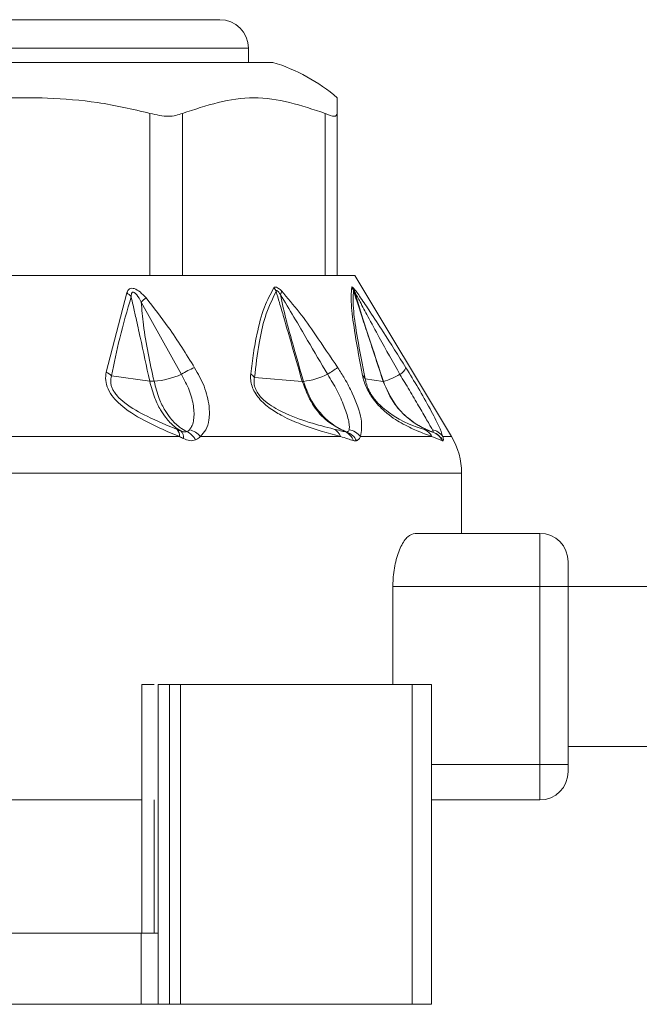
# Model space of a CAD drawing. Header units: millimetres. Extents: x -447 to 1924, y -61 to 422.
# Tile 12 of 64: x -78 to -60, y 153 to 180. Entities that reach past the tile are written whole.
import ezdxf

# ---------------------------------------------------------------- set-up
doc = ezdxf.new("R2010")
doc.units = ezdxf.units.MM

# ---------------------------------------------------------------- blocks, each defined once
blk = doc.blocks.new('Drawing View2')
at = {"color": 7, "linetype": 'Continuous', "lineweight": 18}
for p, q in [((-598.51, 1.2), (-570.11, 1.2)), ((-599.31, 0.4), (-569.31, 0.4)), ((-569.31, 0), (-569.31, 0.4)), ((-580.249, 0), (-568.62, 0)), ((-566.81, -0.996), (-566.81, -1.435)), ((-572.079, -6), (-572.079, -1.435)), ((-571.164, -6), (-571.164, -1.435)), ((-567.145, -6), (-567.145, -1.435)), ((-566.81, -6), (-566.81, -1.435)), ((-579.257, -6), (-571.875, -6)), ((-571.296, -6), (-571.875, -6)), ((-571.296, -6), (-567.034, -6)), ((-566.822, -6), (-567.034, -6)), ((-566.81, -6), (-566.31, -6)), ((-566.31, -6), (-563.595, -10.525)), ((-572.73, -6.487), (-573.31, -8.714)), ((-571.19, -8.777), (-572.323, -6.742)), ((-572.086, -8.969), (-573.157, -8.818)), ((-567.794, -8.974), (-569.137, -8.866)), ((-566.023, -8.907), (-565.517, -8.975)), ((-571.251, -10.525), (-576.816, -10.525)), ((-566.717, -10.525), (-570.663, -10.525)), ((-564.144, -10.525), (-566.156, -10.525)), ((-563.851, -10.647), (-564.144, -10.525)), ((-563.595, -10.525), (-563.838, -10.525)), ((-563.31, -11.554), (-584.31, -11.554)), ((-563.31, -13.25), (-563.31, -11.554)), ((-564.62, -13.25), (-561.11, -13.25)), ((-561.11, -13.25), (-561.11, -14.75)), ((-560.31, -14.05), (-560.31, -14.75)), ((-565.243, -17.5), (-565.243, -14.75)), ((-565.243, -14.75), (-561.11, -14.75)), ((-560.31, -14.75), (-561.11, -14.75)), ((-561.11, -14.75), (-561.11, -19.75)), ((-560.31, -14.75), (-408.31, -14.75)), ((-560.31, -14.75), (-560.31, -19.75)), ((-572.311, -17.5), (-572.311, -24.5)), ((-571.85, -17.5), (-571.85, -24.5)), ((-571.85, -17.5), (-571.531, -17.5)), ((-571.531, -17.5), (-571.531, -26.5)), ((-571.531, -17.5), (-571.221, -17.5)), ((-571.221, -17.5), (-571.221, -26.5)), ((-571.221, -17.5), (-564.705, -17.5)), ((-564.705, -17.5), (-564.705, -26.5)), ((-564.705, -17.5), (-564.153, -17.5)), ((-564.153, -17.5), (-564.153, -26.5)), ((-560.31, -19.25), (-408.31, -19.25)), ((-561.11, -19.75), (-564.153, -19.75)), ((-561.11, -19.75), (-561.11, -20.75)), ((-560.31, -19.75), (-561.11, -19.75)), ((-560.31, -19.75), (-560.31, -19.95)), ((-577.31, -20.75), (-572.31, -20.75)), ((-571.959, -20.75), (-571.959, -24.5)), ((-561.11, -20.75), (-564.153, -20.75)), ((-572.323, -24.5), (-596.297, -24.5)), ((-572.323, -24.5), (-572.323, -26.5)), ((-572.323, -24.5), (-571.85, -24.5)), ((-571.85, -24.5), (-571.85, -26.5)), ((-572.323, -26.5), (-596.297, -26.5)), ((-572.323, -26.5), (-571.85, -26.5)), ((-571.85, -26.5), (-571.531, -26.5)), ((-571.531, -26.5), (-571.221, -26.5)), ((-571.221, -26.5), (-564.705, -26.5)), ((-564.705, -26.5), (-564.153, -26.5))]:
    blk.add_line(p, q, dxfattribs=at)
for centre, radius, start, end in [((-570.11, 0.4), 0.8, 0, 90), ((-570.147, -4.918), 5.15, 49.5824, 72.7451), ((-568.999, -6.675), 0.526, 26.2508, 39.2827), ((-566.815, -6.586), 0.49, 19.7109, 32.7374), ((-566.64, -6.493), 0.324, 5.3451, 24.157), ((-573.036, -6.967), 0.57, 41.2449, 57.5029), ((-561.227, -19.403), 16.835, 130.6238, 131.2337), ((-568.76, -6.377), 0.386, 336.0145, 352.4888), ((-573.553, -9.233), 0.573, 46.3041, 64.973), ((-572.157, -6.579), 2.401, 274.6668, 293.7561), ((-570.179, -10.31), 1.837, 110.463, 123.3954), ((-569.493, -9.136), 0.446, 37.1852, 56.0318), ((-567.995, -6.888), 2.099, 276.3884, 295.8815), ((-551.741, -31.819), 27.68, 122.9418, 123.6483), ((-566.298, -9.036), 0.304, 24.9283, 48.5641), ((-566.018, -7.13), 1.913, 285.3802, 300.5957), ((-565.255, -8.421), 0.414, 300.5566, 335.9135), ((-567.771, -8.642), 0.332, 265.9431, 271.6453), ((-565.513, -8.939), 0.0357, 263.7523, 272.6346), ((-571.484, -10.492), 0.235, 351.8615, 43.2923), ((-571.382, -10.549), 0.248, 352.1904, 45.9787), ((-571.251, -10.849), 0.506, 26.7162, 65.7487), ((-571.106, -10.891), 0.575, 39.5788, 75.5838), ((-567.069, -10.652), 0.374, 19.8732, 63.5408), ((-566.738, -10.762), 0.399, 17.9841, 66.0586), ((-566.712, -10.855), 0.489, 25.4801, 68.508), ((-566.585, -10.879), 0.556, 39.5362, 78.3552), ((-564.551, -10.748), 0.464, 28.6802, 68.1868), ((-564.223, -10.796), 0.47, 35.1923, 79.0329), ((-564.285, -10.856), 0.482, 25.7404, 70.6374), ((-564.281, -10.875), 0.5, 26.9031, 70.898), ((-565.31, -11.554), 2, 0, 30.9638), ((-561.11, -14.05), 0.8, 0, 90), ((-561.11, -19.95), 0.8, 270, 0)]:
    blk.add_arc(centre, radius, start, end, dxfattribs=at)
for points, knots in [([(-572.079, -1.435), (-572.57, -1.32), (-573.521, -1.098), (-574.893, -0.996), (-576.734, -0.978), (-578.086, -1.246), (-579.041, -1.435)], [0, 0, 0, 0, 0.21393, 0.414834, 0.587057, 1, 1, 1, 1]), ([(-567.145, -1.435), (-567.815, -1.215), (-569.155, -0.777), (-570.495, -1.215), (-571.164, -1.435)], [0, 0, 0, 0, 0.500234, 1, 1, 1, 1]), ([(-572.188, -6.625), (-572.242, -6.568), (-572.342, -6.462), (-572.489, -6.368), (-572.592, -6.35), (-572.656, -6.37), (-572.702, -6.418), (-572.72, -6.463), (-572.73, -6.487)], [0, 0, 0, 0, 0.288282, 0.527872, 0.63604, 0.745985, 0.866726, 1, 1, 1, 1]), ([(-568.592, -6.342), (-568.687, -6.515), (-568.886, -6.88), (-569.052, -7.54), (-569.171, -8.182), (-569.219, -8.567), (-569.244, -8.766)], [0, 0, 0, 0, 0.2837068, 0.5987607, 0.793171, 1, 1, 1, 1]), ([(-568.378, -6.428), (-568.405, -6.403), (-568.453, -6.36), (-568.51, -6.327), (-568.547, -6.319), (-568.574, -6.322), (-568.586, -6.335), (-568.592, -6.342)], [0, 0, 0, 0, 0.317365, 0.562223, 0.68531, 0.828098, 1, 1, 1, 1]), ([(-566.097, -8.808), (-566.171, -8.414), (-566.304, -7.708), (-566.432, -6.802), (-566.413, -6.49), (-566.403, -6.321)], [0, 0, 0, 0, 0.366467, 0.656613, 1, 1, 1, 1]), ([(-566.403, -6.321), (-566.401, -6.318), (-566.398, -6.313), (-566.382, -6.32), (-566.359, -6.344), (-566.344, -6.36)], [0, 0, 0, 0, 0.222827, 0.488483, 1, 1, 1, 1]), ([(-566.344, -6.36), (-566.316, -6.394), (-566.256, -6.47), (-566.101, -6.69), (-565.853, -7.061), (-565.426, -7.72), (-565.09, -8.253), (-564.877, -8.59)], [0, 0, 0, 0, 0.063949, 0.139633, 0.317237, 0.568463, 1, 1, 1, 1]), ([(-572.607, -6.592), (-572.719, -6.977), (-572.928, -7.693), (-573.084, -8.463), (-573.157, -8.818)], [0, 0, 0, 0, 0.538008, 1, 1, 1, 1]), ([(-572.323, -6.742), (-572.363, -6.672), (-572.41, -6.589), (-572.481, -6.507), (-572.509, -6.481), (-572.535, -6.466), (-572.555, -6.462), (-572.572, -6.466), (-572.59, -6.484), (-572.604, -6.527), (-572.606, -6.568), (-572.607, -6.592)], [0, 0, 0, 0, 0.4179621, 0.499227, 0.5680035, 0.6251534, 0.663526, 0.7017402, 0.7444069, 0.8543682, 1, 1, 1, 1]), ([(-572.086, -8.969), (-572.175, -8.556), (-572.302, -7.965), (-572.458, -7.254), (-572.542, -6.874), (-572.589, -6.673), (-572.607, -6.592)], [0, 0, 0, 0, 0.520969, 0.746084, 0.897635, 1, 1, 1, 1]), ([(-570.821, -8.59), (-571.06, -8.206), (-571.479, -7.532), (-571.975, -6.898), (-572.188, -6.625)], [0, 0, 0, 0, 0.570277, 1, 1, 1, 1]), ([(-568.527, -6.443), (-568.641, -6.674), (-568.843, -7.086), (-569.025, -7.939), (-569.098, -8.539), (-569.137, -8.866)], [0, 0, 0, 0, 0.365567, 0.653732, 1, 1, 1, 1]), ([(-568.408, -6.534), (-568.423, -6.512), (-568.448, -6.475), (-568.48, -6.438), (-568.5, -6.424), (-568.511, -6.42), (-568.519, -6.423), (-568.525, -6.43), (-568.526, -6.438), (-568.527, -6.443)], [0, 0, 0, 0, 0.350592, 0.583117, 0.673422, 0.761724, 0.827666, 0.905665, 1, 1, 1, 1]), ([(-567.794, -8.974), (-567.914, -8.557), (-568.087, -7.958), (-568.301, -7.218), (-568.425, -6.791), (-568.497, -6.547), (-568.527, -6.443)], [0, 0, 0, 0, 0.493755, 0.710629, 0.876371, 1, 1, 1, 1]), ([(-567.761, -8.974), (-567.855, -8.643), (-568.014, -8.076), (-568.251, -7.263), (-568.355, -6.781), (-568.408, -6.534)], [0, 0, 0, 0, 0.40792, 0.697704, 1, 1, 1, 1]), ([(-567.078, -8.777), (-567.267, -8.459), (-567.587, -7.924), (-568.022, -7.169), (-568.281, -6.744), (-568.408, -6.534)], [0, 0, 0, 0, 0.425144, 0.717363, 1, 1, 1, 1]), ([(-566.793, -8.59), (-567.002, -8.28), (-567.358, -7.755), (-567.874, -7.012), (-568.209, -6.624), (-568.378, -6.428)], [0, 0, 0, 0, 0.415711, 0.705132, 1, 1, 1, 1]), ([(-566.023, -8.907), (-566.1, -8.514), (-566.238, -7.81), (-566.375, -6.904), (-566.361, -6.59), (-566.353, -6.42)], [0, 0, 0, 0, 0.368099, 0.658336, 1, 1, 1, 1]), ([(-566.353, -6.42), (-566.353, -6.418), (-566.353, -6.415), (-566.35, -6.414), (-566.344, -6.421), (-566.332, -6.437), (-566.323, -6.453), (-566.317, -6.462)], [0, 0, 0, 0, 0.132574, 0.271467, 0.437835, 0.686829, 1, 1, 1, 1]), ([(-565.517, -8.975), (-565.657, -8.546), (-565.854, -7.943), (-566.101, -7.189), (-566.24, -6.766), (-566.321, -6.518), (-566.353, -6.42)], [0, 0, 0, 0, 0.5028072, 0.7085926, 0.8855603, 1, 1, 1, 1]), ([(-565.511, -8.975), (-565.627, -8.618), (-565.818, -8.032), (-566.094, -7.194), (-566.241, -6.714), (-566.317, -6.462)], [0, 0, 0, 0, 0.426007, 0.700145, 1, 1, 1, 1]), ([(-566.317, -6.462), (-566.267, -6.553), (-566.147, -6.773), (-565.917, -7.209), (-565.546, -7.889), (-565.24, -8.432), (-565.045, -8.777)], [0, 0, 0, 0, 0.12348, 0.298954, 0.554672, 1, 1, 1, 1]), ([(-571.962, -8.972), (-572.08, -8.444), (-572.246, -7.703), (-572.306, -6.956), (-572.323, -6.742)], [0, 0, 0, 0, 0.71325, 1, 1, 1, 1]), ([(-573.31, -8.714), (-573.32, -8.79), (-573.339, -8.939), (-573.268, -9.195), (-573.102, -9.451), (-572.737, -9.796), (-572.092, -10.173), (-571.553, -10.399), (-571.251, -10.525)], [0, 0, 0, 0, 0.0944189, 0.1824922, 0.2787502, 0.3896868, 0.6580242, 1, 1, 1, 1]), ([(-573.157, -8.818), (-573.17, -8.877), (-573.19, -8.962), (-573.169, -9.092), (-573.135, -9.188), (-573.079, -9.286), (-572.969, -9.427), (-572.668, -9.689), (-572.085, -10.008), (-571.593, -10.213), (-571.313, -10.33)], [0, 0, 0, 0, 0.08814, 0.127354, 0.16563, 0.208084, 0.253003, 0.357789, 0.633246, 1, 1, 1, 1]), ([(-570.963, -10.334), (-570.936, -10.296), (-570.881, -10.217), (-570.831, -9.999), (-570.839, -9.671), (-570.954, -9.227), (-571.111, -8.927), (-571.19, -8.777)], [0, 0, 0, 0, 0.117149, 0.239869, 0.491247, 0.745575, 1, 1, 1, 1]), ([(-570.663, -10.525), (-570.606, -10.466), (-570.485, -10.342), (-570.403, -10.045), (-570.401, -9.636), (-570.525, -9.126), (-570.725, -8.764), (-570.821, -8.59)], [0, 0, 0, 0, 0.146737, 0.311562, 0.506363, 0.761707, 1, 1, 1, 1]), ([(-569.244, -8.766), (-569.247, -8.821), (-569.253, -8.927), (-569.216, -9.105), (-569.135, -9.285), (-568.967, -9.518), (-568.687, -9.756), (-568.282, -9.994), (-567.582, -10.292), (-567.075, -10.429), (-566.717, -10.525)], [0, 0, 0, 0, 0.055904, 0.10622, 0.153662, 0.203296, 0.307891, 0.418501, 0.590067, 1, 1, 1, 1]), ([(-566.472, -10.334), (-566.469, -10.296), (-566.463, -10.217), (-566.504, -9.999), (-566.609, -9.671), (-566.809, -9.227), (-566.989, -8.927), (-567.078, -8.777)], [0, 0, 0, 0, 0.117146, 0.239913, 0.491348, 0.745631, 1, 1, 1, 1]), ([(-566.156, -10.525), (-566.131, -10.375), (-566.079, -10.062), (-566.319, -9.428), (-566.575, -8.929), (-566.728, -8.692), (-566.793, -8.59)], [0, 0, 0, 0, 0.323235, 0.671392, 0.858958, 1, 1, 1, 1]), ([(-564.144, -10.525), (-564.279, -10.477), (-564.52, -10.391), (-564.971, -10.179), (-565.355, -9.935), (-565.641, -9.664), (-565.789, -9.489), (-565.906, -9.312), (-565.994, -9.142), (-566.061, -8.967), (-566.085, -8.863), (-566.097, -8.808)], [0, 0, 0, 0, 0.285538, 0.509527, 0.703242, 0.765072, 0.819711, 0.859429, 0.901399, 0.9481, 1, 1, 1, 1]), ([(-565.045, -8.777), (-564.955, -8.927), (-564.776, -9.227), (-564.515, -9.671), (-564.325, -9.999), (-564.198, -10.217), (-564.154, -10.296), (-564.133, -10.334)], [0, 0, 0, 0, 0.25439, 0.508653, 0.760076, 0.882848, 1, 1, 1, 1]), ([(-564.877, -8.59), (-564.76, -8.78), (-564.52, -9.17), (-564.195, -9.745), (-563.94, -10.235), (-563.87, -10.435), (-563.838, -10.525)], [0, 0, 0, 0, 0.259149, 0.531128, 0.788083, 1, 1, 1, 1]), ([(-571.21, -10.371), (-571.271, -10.332), (-571.421, -10.236), (-571.616, -10.031), (-571.8, -9.759), (-571.967, -9.423), (-572.043, -9.132), (-572.086, -8.969)], [0, 0, 0, 0, 0.154753, 0.378155, 0.536035, 0.740167, 1, 1, 1, 1]), ([(-571.962, -8.972), (-571.988, -8.973), (-572.034, -8.974), (-572.07, -8.97), (-572.086, -8.969)], [0, 0, 0, 0, 0.5598474, 1, 1, 1, 1]), ([(-571.043, -10.387), (-571.111, -10.349), (-571.278, -10.256), (-571.479, -10.051), (-571.67, -9.776), (-571.842, -9.436), (-571.919, -9.139), (-571.962, -8.972)], [0, 0, 0, 0, 0.154429, 0.377318, 0.534784, 0.73906, 1, 1, 1, 1]), ([(-569.137, -8.866), (-569.144, -8.91), (-569.156, -8.99), (-569.133, -9.132), (-569.07, -9.277), (-568.965, -9.417), (-568.723, -9.644), (-567.951, -10.055), (-567.359, -10.203), (-566.902, -10.317)], [0, 0, 0, 0, 0.053191, 0.098086, 0.139814, 0.182632, 0.23063, 0.405048, 1, 1, 1, 1]), ([(-566.576, -10.398), (-566.775, -10.292), (-567.129, -10.104), (-567.555, -9.598), (-567.709, -9.196), (-567.794, -8.974)], [0, 0, 0, 0, 0.365428, 0.649355, 1, 1, 1, 1]), ([(-566.532, -10.4), (-566.629, -10.357), (-566.859, -10.254), (-567.185, -9.992), (-567.536, -9.574), (-567.679, -9.193), (-567.761, -8.974)], [0, 0, 0, 0, 0.171049, 0.404806, 0.657867, 1, 1, 1, 1]), ([(-564.379, -10.317), (-564.648, -10.242), (-564.959, -10.156), (-565.546, -9.707), (-565.693, -9.557), (-565.79, -9.44), (-565.876, -9.31), (-565.946, -9.172), (-565.997, -9.032), (-566.014, -8.951), (-566.023, -8.907)], [0, 0, 0, 0, 0.6561977, 0.7575874, 0.7997918, 0.836227, 0.8716715, 0.9077771, 0.9500143, 1, 1, 1, 1]), ([(-564.125, -10.401), (-564.224, -10.362), (-564.47, -10.264), (-564.841, -10.011), (-565.252, -9.59), (-565.42, -9.198), (-565.517, -8.975)], [0, 0, 0, 0, 0.155639, 0.387571, 0.650535, 1, 1, 1, 1]), ([(-564.117, -10.402), (-564.217, -10.363), (-564.464, -10.265), (-564.835, -10.012), (-565.246, -9.59), (-565.415, -9.198), (-565.511, -8.975)], [0, 0, 0, 0, 0.155657, 0.38755, 0.650476, 1, 1, 1, 1]), ([(-571.313, -10.33), (-571.293, -10.338), (-571.259, -10.352), (-571.225, -10.365), (-571.21, -10.371)], [0, 0, 0, 0, 0.557314, 1, 1, 1, 1]), ([(-571.251, -10.525), (-571.23, -10.536), (-571.191, -10.555), (-571.153, -10.575), (-571.136, -10.583)], [0, 0, 0, 0, 0.558376, 1, 1, 1, 1]), ([(-571.21, -10.371), (-571.194, -10.377), (-571.162, -10.389), (-571.117, -10.397), (-571.076, -10.398), (-571.054, -10.391), (-571.043, -10.387)], [0, 0, 0, 0, 0.252688, 0.501352, 0.749494, 1, 1, 1, 1]), ([(-571.043, -10.387), (-571.026, -10.38), (-570.996, -10.366), (-570.973, -10.344), (-570.963, -10.334)], [0, 0, 0, 0, 0.549544, 1, 1, 1, 1]), ([(-570.799, -10.621), (-570.77, -10.607), (-570.719, -10.582), (-570.68, -10.542), (-570.663, -10.525)], [0, 0, 0, 0, 0.554606, 1, 1, 1, 1]), ([(-566.902, -10.317), (-566.841, -10.333), (-566.729, -10.361), (-566.623, -10.386), (-566.576, -10.398)], [0, 0, 0, 0, 0.554562, 1, 1, 1, 1]), ([(-566.717, -10.525), (-566.649, -10.547), (-566.526, -10.587), (-566.41, -10.623), (-566.359, -10.639)], [0, 0, 0, 0, 0.555292, 1, 1, 1, 1]), ([(-566.576, -10.398), (-566.567, -10.4), (-566.55, -10.403), (-566.538, -10.401), (-566.532, -10.4)], [0, 0, 0, 0, 0.560007, 1, 1, 1, 1]), ([(-566.532, -10.4), (-566.516, -10.393), (-566.487, -10.38), (-566.477, -10.349), (-566.472, -10.334)], [0, 0, 0, 0, 0.5524725, 1, 1, 1, 1]), ([(-566.27, -10.645), (-566.241, -10.632), (-566.189, -10.609), (-566.166, -10.551), (-566.156, -10.525)], [0, 0, 0, 0, 0.5601162, 1, 1, 1, 1]), ([(-564.125, -10.401), (-564.167, -10.388), (-564.243, -10.363), (-564.336, -10.331), (-564.379, -10.317)], [0, 0, 0, 0, 0.542941, 1, 1, 1, 1]), ([(-564.133, -10.334), (-564.125, -10.352), (-564.108, -10.387), (-564.114, -10.397), (-564.117, -10.402)], [0, 0, 0, 0, 0.510723, 1, 1, 1, 1]), ([(-564.117, -10.402), (-564.119, -10.402), (-564.121, -10.403), (-564.124, -10.402), (-564.125, -10.401)], [0, 0, 0, 0, 0.5597797, 1, 1, 1, 1]), ([(-563.838, -10.525), (-563.829, -10.561), (-563.812, -10.625), (-563.828, -10.641), (-563.835, -10.648)], [0, 0, 0, 0, 0.572072, 1, 1, 1, 1]), ([(-571.136, -10.583), (-571.078, -10.607), (-570.988, -10.644), (-570.874, -10.645), (-570.824, -10.629), (-570.799, -10.621)], [0, 0, 0, 0, 0.4830665, 0.7400479, 1, 1, 1, 1]), ([(-566.359, -10.639), (-566.34, -10.643), (-566.308, -10.651), (-566.282, -10.647), (-566.27, -10.645)], [0, 0, 0, 0, 0.560194, 1, 1, 1, 1]), ([(-563.835, -10.648), (-563.837, -10.649), (-563.842, -10.65), (-563.848, -10.648), (-563.851, -10.647)], [0, 0, 0, 0, 0.559761, 1, 1, 1, 1]), ([(-564.62, -13.25), (-564.688, -13.269), (-564.824, -13.307), (-565.022, -13.598), (-565.172, -14.02), (-565.237, -14.437), (-565.241, -14.68), (-565.243, -14.75)], [0, 0, 0, 0, 0.23522, 0.4705441, 0.700974, 0.9138889, 1, 1, 1, 1]), ([(-572.311, -17.5), (-572.289, -17.5), (-572.245, -17.5), (-572.086, -17.5), (-571.983, -17.5), (-571.964, -17.5)], [0, 0, 0, 0, 0.450672, 0.900903, 1, 1, 1, 1])]:
    blk.add_open_spline(points, degree=3, knots=knots, dxfattribs=at)
for points in [[(-572.079, -1.435), (-571.897, -1.476), (-571.531, -1.557), (-571.287, -1.476), (-571.164, -1.435)], [(-567.145, -1.435), (-567.048, -1.476), (-566.854, -1.557), (-566.825, -1.476), (-566.81, -1.435)]]:
    blk.add_open_spline(points, degree=3, dxfattribs=at)

msp = doc.modelspace()

# ---------------------------------------------------------------- block references
at = {"color": 7, "linetype": 'Continuous', "lineweight": 18}
msp.add_blockref('Drawing View2', (498.019, 179.108), dxfattribs=at)

doc.saveas('drawing.dxf')
